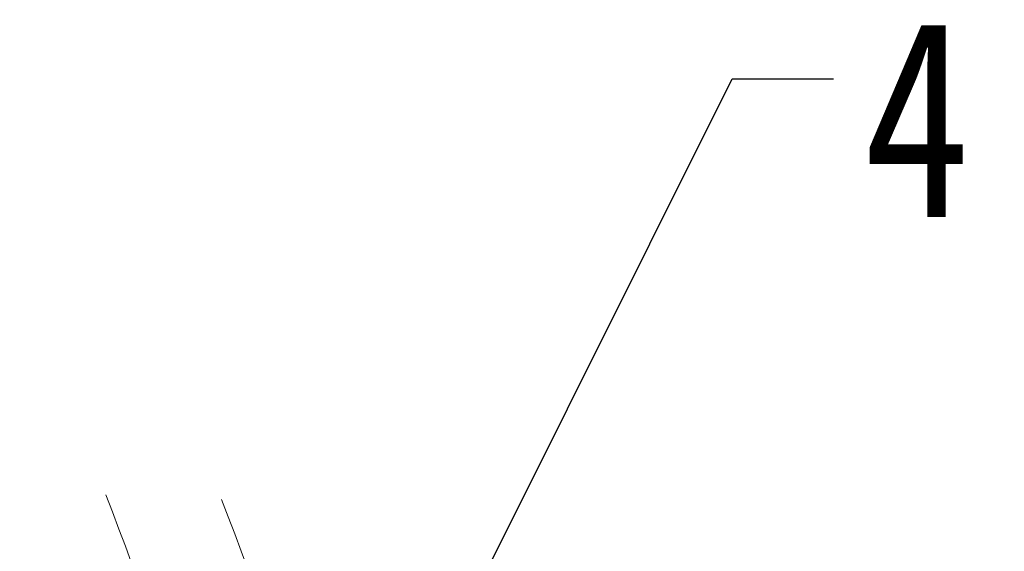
# Model space of a CAD drawing. Header units: millimetres. Extents: x 3199 to 4123, y -210 to 442.
# Tile 36 of 39: x 3818 to 3893, y 323 to 363. Entities that reach past the tile are written whole.
import ezdxf

# ---------------------------------------------------------------- set-up
doc = ezdxf.new("R2010")
doc.units = ezdxf.units.MM
doc.linetypes.add('PHANTOM2', pattern=[31.75, 15.875, -3.175, 3.175, -3.175, 3.175, -3.175])
doc.styles.get("Standard").update_dxf_attribs({"font": '仿宋_GB2312.ttf', "width": 0.8})
doc.dimstyles.new('ISO-25.1', dxfattribs={"dimtxt": 6, "dimasz": 5, "dimexe": 3.5, "dimexo": 0.625, "dimgap": 1.5, "dimtad": 1, "dimtoh": 1, "dimdsep": 46, "dimtxsty": 'Standard', "dimcen": 2.5, "dimadec": 0, "dimazin": 0, "dimtfac": 1, "dimtmove": 0, "dimatfit": 3, "dimfxl": 0, "dimarcsym": 0})

msp = doc.modelspace()

# ---------------------------------------------------------------- linework, layer by layer
at = {"color": 3, "linetype": 'PHANTOM2', "lineweight": 9, "ltscale": 0.5}
for points in [[(3824.81, 326.959), (3828.977, 306.72), (3810.563, 276.033), (3816.7, 251.483)], [(3833.607, 326.593), (3837.775, 306.354), (3819.36, 275.667), (3825.497, 251.117)]]:
    msp.add_spline(points, degree=3, dxfattribs=at)

# ---------------------------------------------------------------- texts
at = {"color": 5, "lineweight": 9, "insert": (3882.337, 363.073), "char_height": 15, "width": 1.5, "attachment_point": 1}
msp.add_mtext('4', dxfattribs=at)

# ---------------------------------------------------------------- leaders
at = {"color": 5, "lineweight": 9}
msp.add_leader([(3843.184, 300.015), (3872.38, 358.573), (3880.087, 358.573)], dimstyle='ISO-25.1', override={"dimgap": 1.5, "dimtad": 0, "dimldrblk": 'Dot'}, dxfattribs=at)

doc.saveas('drawing.dxf')
